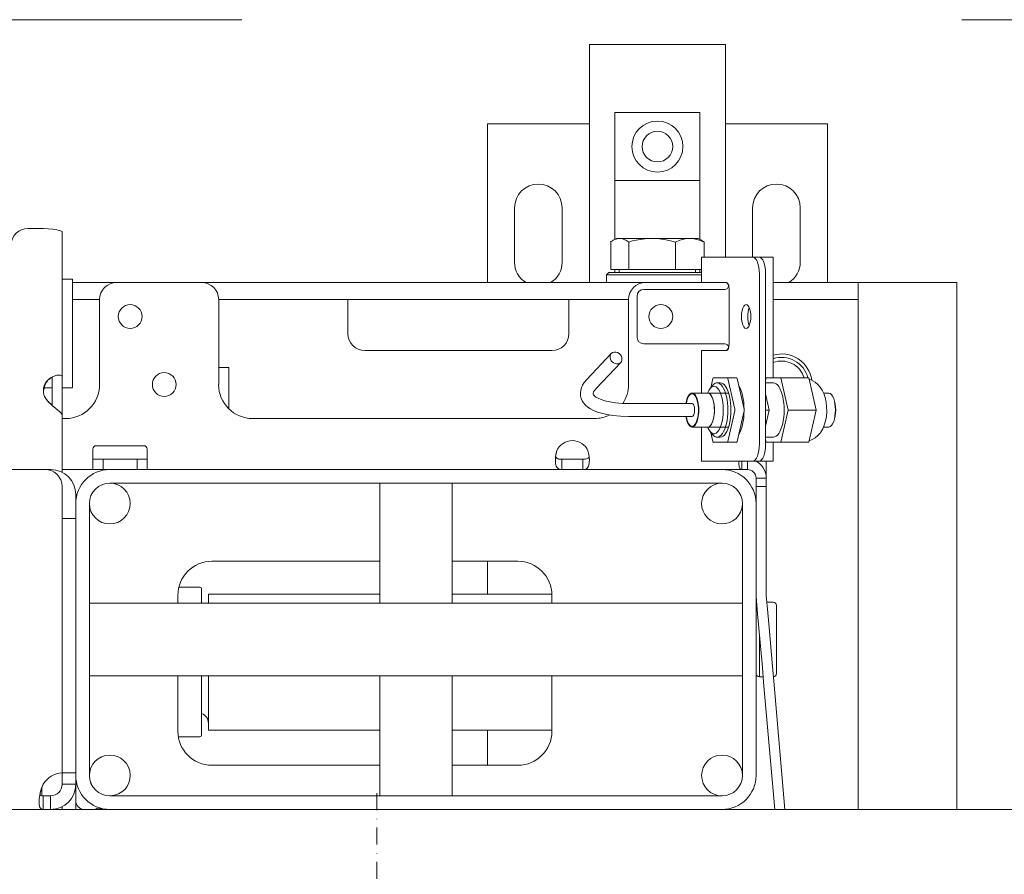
# Model space of a CAD drawing. Header units: millimetres. Extents: x -70269 to 35056, y -51814 to 48966.
# Tile 146 of 220: x -37180 to -36891, y 32529 to 32780. Entities that reach past the tile are written whole.
import ezdxf

# ---------------------------------------------------------------- set-up
doc = ezdxf.new("R2010")
doc.units = ezdxf.units.MM
doc.linetypes.add('DASHDOT', pattern=[1, 0.5, -0.25, 0, -0.25])
doc.linetypes.add('Przerywana podwójnie', pattern=[109.361107, 52.916665, -21.166666, 14.111111, -21.166666])
doc.layers.add('00 - nowa technologia myjni_Nr_pióra__95', color=7, linetype='Continuous', lineweight=20, true_color=0x7c7c7c)
doc.layers.add('410-K Osie główne_Nr_pióra__95', color=7, linetype='Continuous', lineweight=20, true_color=0x7c7c7c)
doc.layers.add('XREF', color=8, linetype='Continuous', lineweight=9)

# ---------------------------------------------------------------- blocks, each defined once
blk = doc.blocks.new('parter 2025.10.15')
at = {"layer": '00 - nowa technologia myjni_Nr_pióra__95', "color": 8, "linetype": 'Continuous', "lineweight": 5}
for p, q in [((144.769, 2733.076), (145.519, 2733.076)), ((144.769, 2733.076), (144.769, 2726.076)), ((148.019, 2733.076), (145.519, 2733.076)), ((148.019, 2733.076), (148.768, 2733.076)), ((148.768, 2733.076), (148.768, 2726.826)), ((145.519, 2729.076), (145.519, 2731.076)), ((148.019, 2731.076), (145.519, 2731.076)), ((148.019, 2729.076), (148.019, 2731.076)), ((144.769, 2730.747), (141.769, 2730.747)), ((141.769, 2730.747), (141.769, 2726.076)), ((151.769, 2730.747), (148.768, 2730.747)), ((151.769, 2730.747), (151.769, 2726.076)), ((148.019, 2729.076), (145.519, 2729.076)), ((145.519, 2729.076), (145.519, 2727.347)), ((148.019, 2729.076), (148.019, 2727.347)), ((142.569, 2726.676), (142.569, 2728.275)), ((143.969, 2728.275), (143.969, 2726.676)), ((149.568, 2726.826), (149.568, 2728.275)), ((150.968, 2728.275), (150.968, 2726.676)), ((128.268, 2727.666), (128.719, 2727.666)), ((129.269, 2727.576), (129.269, 2723.304)), ((145.395, 2726.456), (145.395, 2727.268)), ((145.569, 2727.376), (145.47, 2727.319)), ((145.569, 2727.376), (145.659, 2727.376)), ((145.659, 2727.376), (146.611, 2727.376)), ((145.924, 2726.456), (145.924, 2727.268)), ((146.611, 2727.376), (146.639, 2727.376)), ((146.611, 2727.376), (146.639, 2727.375)), ((146.639, 2727.376), (147.72, 2727.376)), ((147.298, 2726.456), (147.298, 2727.268)), ((147.72, 2727.376), (147.968, 2727.376)), ((147.968, 2727.376), (148.067, 2727.319)), ((148.142, 2726.826), (148.142, 2727.268)), ((148.097, 2726.826), (148.065, 2726.826)), ((148.065, 2726.826), (148.065, 2726.076)), ((148.097, 2726.826), (149.572, 2726.826)), ((149.756, 2726.826), (149.572, 2726.826)), ((149.756, 2726.826), (149.778, 2726.826)), ((150.168, 2726.826), (149.778, 2726.826)), ((150.168, 2726.826), (150.168, 2723.275)), ((145.343, 2726.376), (145.269, 2726.301)), ((145.452, 2726.301), (145.269, 2726.301)), ((145.269, 2726.301), (145.269, 2726.076)), ((145.518, 2726.376), (145.343, 2726.376)), ((145.395, 2726.456), (145.924, 2726.456)), ((148.065, 2726.301), (145.452, 2726.301)), ((148.065, 2726.376), (145.518, 2726.376)), ((145.519, 2726.456), (145.519, 2726.376)), ((145.644, 2726.376), (145.644, 2726.456)), ((145.924, 2726.456), (147.298, 2726.456)), ((147.298, 2726.456), (148.065, 2726.456)), ((147.893, 2726.376), (147.893, 2726.456)), ((148.019, 2726.456), (148.019, 2726.376)), ((149.767, 2726.326), (149.767, 2721.326)), ((149.951, 2726.326), (149.951, 2721.326)), ((129.269, 2726.176), (129.568, 2726.176)), ((129.568, 2726.176), (129.568, 2722.976)), ((129.568, 2726.076), (129.669, 2726.076)), ((129.669, 2726.076), (130.857, 2726.076)), ((133.369, 2726.076), (130.869, 2726.076)), ((133.369, 2726.076), (146.418, 2726.076)), ((146.418, 2726.076), (148.097, 2726.076)), ((148.065, 2726.076), (148.097, 2726.076)), ((148.097, 2726.076), (148.8, 2726.076)), ((148.266, 2726.076), (148.456, 2726.076)), ((150.168, 2726.076), (151.669, 2726.076)), ((151.669, 2726.076), (152.668, 2726.076)), ((152.668, 2726.076), (152.668, 2725.576)), ((154.669, 2726.076), (152.668, 2726.076)), ((154.669, 2726.076), (155.569, 2726.076)), ((155.569, 2710.576), (155.569, 2726.076)), ((146.169, 2724.476), (146.169, 2725.676)), ((148.756, 2725.876), (146.369, 2725.876)), ((148.878, 2725.876), (148.878, 2724.276)), ((129.568, 2725.576), (129.669, 2725.576)), ((130.368, 2725.576), (129.669, 2725.576)), ((130.369, 2725.576), (130.369, 2723.076)), ((145.918, 2725.576), (133.868, 2725.576)), ((133.869, 2723.076), (133.869, 2725.576)), ((137.668, 2725.576), (137.668, 2725.136)), ((144.169, 2725.576), (144.169, 2725.136)), ((145.919, 2723.076), (145.919, 2725.576)), ((151.669, 2725.576), (150.168, 2725.576)), ((151.669, 2725.576), (152.668, 2725.576)), ((152.668, 2725.576), (152.668, 2725.136)), ((137.668, 2725.136), (137.668, 2724.575)), ((144.169, 2725.136), (144.169, 2724.575)), ((152.668, 2725.136), (152.668, 2710.576)), ((146.369, 2724.276), (148.756, 2724.276)), ((138.168, 2724.076), (143.669, 2724.076)), ((144.691, 2723.222), (145.412, 2723.988)), ((148.065, 2724.076), (148.097, 2724.076)), ((148.065, 2724.076), (148.065, 2722.826)), ((148.8, 2724.076), (148.097, 2724.076)), ((144.967, 2722.961), (145.689, 2723.728)), ((133.869, 2723.576), (134.169, 2723.576)), ((134.169, 2723.576), (134.169, 2723.076)), ((128.969, 2723.293), (128.969, 2722.732)), ((129.269, 2723.304), (129.269, 2722.732)), ((133.869, 2723.074), (133.869, 2723.076)), ((134.169, 2723.076), (134.169, 2722.362)), ((148.317, 2722.959), (148.393, 2723.05)), ((148.398, 2723.251), (148.337, 2722.983)), ((148.821, 2723.275), (148.414, 2723.275)), ((148.526, 2723.126), (148.618, 2723.126)), ((148.821, 2723.275), (149.097, 2723.275)), ((148.837, 2723.251), (149.041, 2722.351)), ((149.114, 2723.251), (149.317, 2722.351)), ((149.968, 2723.275), (149.951, 2723.201)), ((149.951, 2723.126), (150.182, 2723.126)), ((150.397, 2723.275), (149.968, 2723.275)), ((150.397, 2723.275), (150.611, 2722.326)), ((150.397, 2723.275), (151.226, 2723.275)), ((151.226, 2723.275), (151.333, 2722.801)), ((128.719, 2722.826), (128.719, 2722.826)), ((128.969, 2722.976), (128.736, 2722.976)), ((128.737, 2722.976), (128.969, 2722.976)), ((129.568, 2722.976), (129.268, 2722.976)), ((129.269, 2722.976), (129.568, 2722.976)), ((148.249, 2722.826), (147.789, 2722.826)), ((148.862, 2722.826), (148.249, 2722.826)), ((149.951, 2722.802), (150.059, 2722.326)), ((151.333, 2722.801), (151.44, 2722.326)), ((151.808, 2722.826), (151.653, 2722.826)), ((128.967, 2722.469), (128.969, 2722.467)), ((128.969, 2722.732), (128.969, 2722.467)), ((129.269, 2722.732), (129.269, 2722.143)), ((147.789, 2722.516), (145.948, 2722.516)), ((149.041, 2722.301), (148.837, 2721.4)), ((149.317, 2722.301), (149.114, 2721.4)), ((150.059, 2722.326), (149.951, 2721.85)), ((149.951, 2722.326), (150.059, 2722.326)), ((150.611, 2722.326), (150.397, 2721.376)), ((150.611, 2722.326), (151.44, 2722.326)), ((151.44, 2722.326), (151.333, 2721.851)), ((129.269, 2722.16), (129.269, 2722.162)), ((129.269, 2722.16), (129.269, 2720.493)), ((129.368, 2722.075), (129.269, 2722.075)), ((144.919, 2722.075), (134.868, 2722.075)), ((147.789, 2722.136), (145.948, 2722.136)), ((148.249, 2721.826), (147.789, 2721.826)), ((148.065, 2721.826), (148.065, 2720.825)), ((148.862, 2721.826), (148.249, 2721.826)), ((148.317, 2721.692), (148.393, 2721.601)), ((148.337, 2721.668), (148.398, 2721.4)), ((151.333, 2721.851), (151.226, 2721.376)), ((151.808, 2721.826), (151.653, 2721.826)), ((148.821, 2721.376), (148.414, 2721.376)), ((148.526, 2721.526), (148.618, 2721.526)), ((148.821, 2721.376), (149.097, 2721.376)), ((149.951, 2721.526), (150.182, 2721.526)), ((149.951, 2721.45), (149.968, 2721.376)), ((150.397, 2721.376), (149.968, 2721.376)), ((150.168, 2721.376), (150.168, 2720.825)), ((150.397, 2721.376), (151.226, 2721.376)), ((129.269, 2721.076), (129.269, 2720.493)), ((130.168, 2721.126), (130.168, 2721.176)), ((130.168, 2720.576), (130.168, 2721.126)), ((131.669, 2721.276), (130.269, 2721.276)), ((131.769, 2721.126), (131.769, 2721.176)), ((131.769, 2720.576), (131.769, 2721.126)), ((144.727, 2721.126), (144.727, 2721.125)), ((130.168, 2720.876), (130.269, 2720.876)), ((130.269, 2720.876), (130.369, 2720.876)), ((130.468, 2720.876), (130.369, 2720.876)), ((130.468, 2720.876), (130.468, 2720.576)), ((130.569, 2720.876), (130.468, 2720.876)), ((131.369, 2720.876), (130.569, 2720.876)), ((131.469, 2720.876), (131.369, 2720.876)), ((131.469, 2720.876), (131.469, 2720.576)), ((131.469, 2720.876), (131.568, 2720.876)), ((131.568, 2720.876), (131.669, 2720.876)), ((131.669, 2720.876), (131.769, 2720.876)), ((143.962, 2720.576), (143.962, 2720.876)), ((143.962, 2720.876), (144.269, 2720.876)), ((144.269, 2720.876), (144.575, 2720.876)), ((144.575, 2720.576), (144.575, 2720.876)), ((148.065, 2720.825), (148.097, 2720.825)), ((149.572, 2720.825), (148.097, 2720.825)), ((148.266, 2720.825), (148.456, 2720.825)), ((149.254, 2720.576), (149.254, 2720.825)), ((149.418, 2720.576), (149.418, 2720.825)), ((149.756, 2720.825), (149.572, 2720.825)), ((149.669, 2720.825), (149.669, 2720.815)), ((149.778, 2720.825), (149.756, 2720.825)), ((149.778, 2720.825), (150.168, 2720.825)), ((149.969, 2720.326), (149.969, 2720.825)), ((128.768, 2720.576), (97.809, 2720.576)), ((128.769, 2720.576), (128.929, 2720.576)), ((130.168, 2720.576), (129.269, 2720.576)), ((130.168, 2720.576), (130.269, 2720.576)), ((130.269, 2720.576), (130.369, 2720.576)), ((130.468, 2720.576), (130.369, 2720.576)), ((130.569, 2720.576), (130.468, 2720.576)), ((130.646, 2720.576), (130.569, 2720.576)), ((130.668, 2720.576), (148.669, 2720.576)), ((149.254, 2720.576), (148.669, 2720.576)), ((149.254, 2720.576), (149.418, 2720.576)), ((130.668, 2720.175), (148.669, 2720.175)), ((138.604, 2716.641), (138.604, 2720.175)), ((140.733, 2716.641), (140.733, 2720.175)), ((140.733, 2716.641), (140.733, 2720.175)), ((149.669, 2720.326), (149.969, 2720.326)), ((149.669, 2720.326), (149.669, 2720.075)), ((149.969, 2720.326), (149.969, 2720.225)), ((149.969, 2720.326), (149.969, 2720.075)), ((129.269, 2720.076), (129.269, 2711.654)), ((149.669, 2719.424), (149.669, 2720.075)), ((149.669, 2720.075), (149.969, 2720.075)), ((149.969, 2719.424), (149.969, 2720.075)), ((129.669, 2719.835), (129.669, 2719.577)), ((129.669, 2719.575), (129.669, 2711.576)), ((130.069, 2719.575), (130.069, 2711.576)), ((149.269, 2711.576), (149.269, 2719.575)), ((149.669, 2711.576), (149.669, 2719.575)), ((149.669, 2719.424), (149.669, 2718.991)), ((149.969, 2719.424), (149.969, 2718.991)), ((129.269, 2719.135), (129.669, 2719.135)), ((149.669, 2717.837), (149.669, 2718.991)), ((149.969, 2717.837), (149.969, 2718.991)), ((133.669, 2717.876), (138.603, 2717.876)), ((138.603, 2717.876), (133.669, 2717.876)), ((140.733, 2717.876), (142.668, 2717.876)), ((142.668, 2717.876), (140.733, 2717.876)), ((141.769, 2717.876), (141.769, 2716.913)), ((149.669, 2717.837), (149.669, 2717.404)), ((149.969, 2717.837), (149.969, 2717.404)), ((149.669, 2716.892), (149.669, 2717.404)), ((149.969, 2716.892), (149.969, 2717.404)), ((132.697, 2717.113), (133.318, 2717.113)), ((133.369, 2717.063), (133.369, 2716.641)), ((132.668, 2716.641), (132.668, 2716.876)), ((133.568, 2716.913), (138.603, 2716.913)), ((133.568, 2716.641), (133.568, 2716.913)), ((140.733, 2716.913), (143.668, 2716.913)), ((143.669, 2716.641), (143.669, 2716.876)), ((143.669, 2716.876), (143.669, 2716.641)), ((149.671, 2716.844), (149.715, 2716.335)), ((149.969, 2716.87), (150.014, 2716.361)), ((149.986, 2716.676), (150.168, 2716.676)), ((149.269, 2716.641), (130.069, 2716.641)), ((149.669, 2714.575), (149.669, 2716.576)), ((150.269, 2716.576), (150.269, 2714.575)), ((149.715, 2716.335), (149.753, 2715.904)), ((150.014, 2716.361), (150.052, 2715.93)), ((149.753, 2715.904), (149.854, 2714.753)), ((150.052, 2715.93), (150.152, 2714.779)), ((149.769, 2714.476), (149.769, 2715.726)), ((149.854, 2714.753), (149.891, 2714.322)), ((150.152, 2714.779), (150.19, 2714.348)), ((149.269, 2714.511), (130.069, 2714.511)), ((138.604, 2714.511), (130.069, 2714.511)), ((132.668, 2712.876), (132.668, 2714.511)), ((133.369, 2714.511), (133.369, 2712.763)), ((133.568, 2712.913), (133.568, 2714.511)), ((138.604, 2710.976), (138.604, 2714.511)), ((140.733, 2710.976), (140.733, 2714.511)), ((140.733, 2710.976), (140.733, 2714.511)), ((149.269, 2714.511), (140.733, 2714.511)), ((143.669, 2712.876), (143.669, 2714.511)), ((143.669, 2714.511), (143.669, 2712.876)), ((149.878, 2714.476), (149.769, 2714.476)), ((149.891, 2714.322), (150.219, 2710.576)), ((150.19, 2714.348), (150.52, 2710.576)), ((133.568, 2712.913), (138.603, 2712.913)), ((140.733, 2712.913), (143.669, 2712.913)), ((141.769, 2712.913), (141.769, 2711.876)), ((132.682, 2712.713), (133.318, 2712.713)), ((138.603, 2711.876), (133.669, 2711.876)), ((142.668, 2711.876), (140.733, 2711.876)), ((129.269, 2711.65), (129.269, 2711.654)), ((129.269, 2711.65), (129.269, 2711.316)), ((129.269, 2711.65), (129.669, 2711.65)), ((129.669, 2711.576), (129.669, 2711.316)), ((129.669, 2710.576), (129.669, 2711.571)), ((128.669, 2710.978), (128.669, 2711.225)), ((129.269, 2711.316), (129.669, 2711.316)), ((128.929, 2710.976), (128.704, 2710.976)), ((128.704, 2710.976), (128.704, 2710.576)), ((128.929, 2710.976), (128.929, 2710.576)), ((148.669, 2710.976), (130.668, 2710.976)), ((129.269, 2710.658), (129.269, 2710.576)), ((130.27, 2710.61), (130.267, 2710.576)), ((130.27, 2710.61), (130.664, 2710.576)), ((89.518, 2710.576), (324.469, 2710.576)), ((128.704, 2710.576), (98.333, 2710.576)), ((128.929, 2710.576), (128.704, 2710.576)), ((148.669, 2710.576), (130.668, 2710.576))]:
    blk.add_line(p, q, dxfattribs=at)
at = {"layer": '00 - nowa technologia myjni_Nr_pióra__95', "color": 8, "linetype": 'DASHDOT', "lineweight": 5}
blk.add_line((138.519, 2711.051), (138.519, 2585.601), dxfattribs=at)
at = {"layer": '00 - nowa technologia myjni_Nr_pióra__95', "color": 8, "linetype": 'Continuous', "lineweight": 5}
for points in [[(128.719, 2727.666), (128.855, 2727.661), (128.99, 2727.648), (129.111, 2727.627), (129.192, 2727.606), (129.246, 2727.587), (129.269, 2727.576)], [(145.47, 2727.319), (145.512, 2727.341), (145.552, 2727.357), (145.607, 2727.371), (145.659, 2727.376)], [(145.659, 2727.376), (145.712, 2727.371), (145.766, 2727.357), (145.841, 2727.323), (145.924, 2727.268)], [(145.924, 2727.268), (146.036, 2727.299), (146.14, 2727.323), (146.333, 2727.357), (146.474, 2727.371), (146.611, 2727.376)], [(146.639, 2727.375), (146.76, 2727.37), (146.885, 2727.357), (147.015, 2727.337), (147.15, 2727.308), (147.298, 2727.268)], [(147.298, 2727.268), (147.43, 2727.323), (147.549, 2727.357), (147.636, 2727.371), (147.72, 2727.376)], [(147.72, 2727.376), (147.804, 2727.371), (147.891, 2727.357), (148.009, 2727.323), (148.142, 2727.268)], [(128.719, 2722.968), (128.725, 2723.005), (128.736, 2723.042), (128.768, 2723.109), (128.813, 2723.171), (128.867, 2723.225), (128.904, 2723.255), (128.943, 2723.28), (128.987, 2723.304), (129.032, 2723.324), (129.113, 2723.348), (129.164, 2723.354), (129.207, 2723.354)], [(129.062, 2723.332), (128.979, 2723.298), (128.91, 2723.256), (128.848, 2723.2), (128.804, 2723.144), (128.768, 2723.076), (128.757, 2723.047)], [(129.207, 2723.354), (129.241, 2723.344), (129.261, 2723.328), (129.269, 2723.304)], [(144.691, 2723.222), (144.62, 2723.137), (144.569, 2723.058), (144.534, 2722.981), (144.513, 2722.908), (144.503, 2722.83), (144.507, 2722.749), (144.508, 2722.741)], [(151.235, 2723.236), (151.321, 2723.198), (151.406, 2723.144), (151.483, 2723.079), (151.553, 2722.999), (151.611, 2722.91), (151.66, 2722.808), (151.7, 2722.691), (151.729, 2722.56), (151.745, 2722.421), (151.748, 2722.281), (151.736, 2722.14), (151.712, 2722.005), (151.676, 2721.883), (151.629, 2721.775), (151.572, 2721.679), (151.565, 2721.67)], [(144.967, 2722.961), (144.919, 2722.903), (144.894, 2722.858), (144.883, 2722.822), (144.883, 2722.802)], [(144.883, 2722.802), (144.894, 2722.776), (144.917, 2722.746), (144.963, 2722.708), (145.023, 2722.673), (145.114, 2722.632), (145.227, 2722.596), (145.374, 2722.563), (145.537, 2722.538), (145.735, 2722.521), (145.948, 2722.516)], [(128.752, 2722.725), (128.788, 2722.661), (128.834, 2722.6), (128.876, 2722.554), (128.969, 2722.467)], [(128.752, 2722.725), (128.773, 2722.685), (128.798, 2722.647), (128.837, 2722.597), (128.879, 2722.55), (128.941, 2722.491), (128.984, 2722.454), (129.069, 2722.384), (129.154, 2722.312), (129.192, 2722.278), (129.236, 2722.23), (129.258, 2722.197), (129.268, 2722.168), (129.269, 2722.16)], [(144.508, 2722.741), (144.528, 2722.663), (144.558, 2722.598), (144.596, 2722.538), (144.646, 2722.48), (144.72, 2722.415), (144.801, 2722.361), (144.89, 2722.314), (145.003, 2722.268), (145.127, 2722.23), (145.285, 2722.193), (145.463, 2722.165), (145.681, 2722.144), (145.914, 2722.136), (145.948, 2722.136)], [(151.235, 2721.415), (151.323, 2721.455), (151.407, 2721.508), (151.485, 2721.575), (151.55, 2721.649), (151.565, 2721.67)], [(143.768, 2720.849), (143.773, 2720.939), (143.787, 2721.032), (143.81, 2721.126)], [(144.769, 2720.849), (144.764, 2720.939), (144.75, 2721.032), (144.727, 2721.126)], [(143.768, 2720.849), (143.771, 2720.794), (143.777, 2720.744), (143.784, 2720.709), (143.795, 2720.678), (143.81, 2720.647), (143.83, 2720.621), (143.851, 2720.603), (143.876, 2720.59), (143.906, 2720.581), (143.939, 2720.576)], [(143.962, 2720.876), (143.888, 2720.88), (143.857, 2720.886), (143.827, 2720.897), (143.803, 2720.914), (143.787, 2720.933), (143.775, 2720.956)], [(143.775, 2720.956), (143.79, 2720.929), (143.812, 2720.907), (143.842, 2720.891), (143.871, 2720.883), (143.903, 2720.878), (143.962, 2720.876)], [(144.575, 2720.876), (144.649, 2720.88), (144.68, 2720.886), (144.71, 2720.897), (144.734, 2720.914), (144.75, 2720.933), (144.762, 2720.956)], [(144.598, 2720.576), (144.626, 2720.579), (144.651, 2720.586), (144.681, 2720.6), (144.706, 2720.62), (144.727, 2720.648), (144.741, 2720.675), (144.752, 2720.707), (144.761, 2720.751), (144.767, 2720.799), (144.769, 2720.849)], [(149.166, 2720.737), (149.171, 2720.672), (149.176, 2720.644), (149.185, 2720.622), (149.196, 2720.603), (149.209, 2720.589), (149.229, 2720.579), (149.254, 2720.576)], [(128.588, 2710.792), (128.592, 2710.886), (128.606, 2710.988), (128.629, 2711.095), (128.661, 2711.204), (128.704, 2711.316)], [(128.704, 2711.316), (128.665, 2711.214), (128.633, 2711.11), (128.61, 2711.007)], [(128.704, 2710.976), (128.672, 2710.978), (128.644, 2710.984), (128.625, 2710.994), (128.61, 2711.007)], [(128.61, 2711.007), (128.625, 2710.994), (128.644, 2710.984), (128.672, 2710.978), (128.704, 2710.976)], [(128.704, 2710.576), (128.666, 2710.582), (128.636, 2710.602), (128.613, 2710.635), (128.598, 2710.682), (128.59, 2710.733), (128.588, 2710.792)]]:
    blk.add_lwpolyline(points, dxfattribs=at)
for centre, radius in [((146.769, 2730.076), 0.75), ((146.769, 2730.076), 0.45), ((131.268, 2725.076), 0.35), ((146.868, 2725.076), 0.35), ((132.269, 2723.076), 0.35), ((130.668, 2719.575), 0.6)]:
    blk.add_circle(centre, radius, dxfattribs=at)
for centre, radius, start, end in [((143.268, 2728.275), 0.7, 0, 180), ((150.269, 2728.275), 0.7, 0, 180), ((145.84, 2726.685), 0.734, 120.299, 127.3696), ((147.697, 2726.685), 0.734, 52.6304, 59.701), ((143.268, 2726.676), 0.7, 180, 238.9948), ((143.268, 2726.676), 0.7, 301.0046, 0), ((150.269, 2726.676), 0.7, 301.0046, 0), ((130.869, 2725.576), 0.5, 90, 180), ((133.369, 2725.576), 0.5, 0, 90), ((146.418, 2725.576), 0.5, 90, 180), ((148.756, 2725.976), 0.1, 270, 90), ((146.369, 2725.676), 0.2, 90, 180), ((146.868, 2725.076), 0.35, 90, 180), ((138.168, 2724.575), 0.5, 180, 270), ((143.669, 2724.575), 0.5, 270, 0), ((146.369, 2724.476), 0.2, 180, 270), ((148.756, 2724.176), 0.1, 270, 90), ((150.419, 2723.076), 0.9, 8.2159, 106.1284), ((150.419, 2723.076), 0.9, 8.2159, 106.1283), ((150.419, 2723.076), 0.8, 14.4756, 108.211), ((150.419, 2723.076), 0.692, 16.803, 111.188), ((129.606, 2722.764), 0.894, 161.5366, 172.6715), ((129.368, 2723.076), 1, 270, 0), ((134.868, 2723.076), 1, 180, 270), ((144.919, 2723.076), 1, 326.2801, 0), ((129.639, 2722.758), 0.929, 166.4359, 172.5484), ((129.13, 2722.906), 0.419, 191.082, 205.6665), ((129.13, 2722.906), 0.419, 191.0827, 205.6661), ((129.13, 2722.906), 0.419, 191.0827, 205.6661), ((129.13, 2722.906), 0.419, 191.082, 205.6665), ((129.639, 2722.758), 0.929, 166.4379, 172.5489), ((129.639, 2722.758), 0.929, 166.4379, 172.5489), ((129.23, 2722.954), 0.53, 205.6245, 215.0862), ((151.011, 2722.326), 1, 340.1909, 19.8103), ((144.919, 2723.076), 1, 270, 296.3023), ((144.269, 2720.926), 0.5, 23.5782, 156.4218), ((130.269, 2721.176), 0.1, 90, 180), ((131.669, 2721.176), 0.1, 0, 90), ((144.779, 2720.837), 1.011, 163.4144, 173.2173), ((149.924, 2720.732), 0.758, 172.9308, 179.6675), ((149.418, 2720.326), 0.55, 0, 65.3801), ((128.768, 2720.076), 0.5, 0, 90), ((128.929, 2719.835), 0.74, 0, 90), ((130.668, 2719.575), 1, 90, 180), ((148.669, 2719.575), 1, 0, 90), ((149.418, 2720.326), 0.25, 0, 90), ((130.668, 2719.575), 0.6, 90, 180), ((148.669, 2719.575), 0.6, 90, 357.9411), ((148.669, 2719.575), 0.6, 0, 90), ((129.119, 2719.826), 0.55, 0, 1.0419), ((133.669, 2716.876), 1, 90, 180), ((142.668, 2716.876), 1, 0, 90), ((142.668, 2716.876), 1, 0, 90), ((133.318, 2717.063), 0.05, 0, 90), ((133.268, 2716.713), 0.3, 346.0229, 0), ((150.219, 2716.892), 0.55, 180, 185), ((150.219, 2716.892), 0.25, 180, 185), ((150.168, 2716.576), 0.1, 0, 90), ((149.769, 2716.576), 0.1, 142.7926, 180), ((149.769, 2714.575), 0.1, 180, 270), ((150.168, 2714.575), 0.1, 275.9778, 0), ((133.268, 2713.113), 0.3, 0, 70.529), ((133.669, 2712.876), 1, 180, 270), ((133.318, 2712.763), 0.05, 270, 0), ((142.668, 2712.876), 1, 270, 0), ((130.668, 2711.576), 0.6, 272.0402, 270), ((148.669, 2711.576), 0.6, 0, 270), ((129.328, 2710.917), 0.74, 94.5717, 147.3732), ((130.668, 2711.576), 1, 180, 270), ((130.668, 2711.576), 0.6, 180, 270), ((148.669, 2711.576), 0.6, 270, 0), ((148.669, 2711.576), 1, 270, 0), ((128.929, 2711.316), 0.34, 270, 0), ((128.929, 2711.316), 0.74, 270, 0), ((129.919, 2710.825), 0.25, 180, 267.6353)]:
    blk.add_arc(centre, radius, start, end, dxfattribs=at)
for centre, major_axis, ratio, start_param, end_param in [((128.268, 2727.189), (-0.5, 0), 0.953717, 4.712389, 6.283185), ((149.572, 2726.326), (0, 0.5), 0.390731, 4.712389, 6.283185), ((149.756, 2726.326), (0, 0.5), 0.390731, 4.712389, 6.283185), ((148.8, 2725.876), (0, -0.2), 0.390731, 1.570796, 3.141593), ((149.377, 2725.076), (0, 0.35), 0.390731, 0, 3.141593), ((149.377, 2725.076), (0, 0.35), 0.390731, 4.712389, 6.283185), ((149.377, 2725.076), (0, -0.35), 0.390731, 0, 1.570796), ((149.561, 2725.076), (0, 0.35), 0.390731, 0.738252, 2.40345), ((148.8, 2724.276), (0, -0.2), 0.390731, 0, 1.570796), ((145.551, 2723.858), (-0.138, 0.13), 0.850296, 6.28315, 9.424743), ((145.551, 2723.858), (-0.138, 0.13), 0.850296, 3.978246, 6.28315), ((145.551, 2723.858), (-0.138, 0.13), 0.850296, 3.141558, 3.978246), ((148.433, 2722.326), (0, -0.7), 0.390731, 5.844785, 9.863178), ((148.526, 2722.326), (0, -0.8), 0.390731, 3.141593, 3.579993), ((148.414, 2723.226), (0, -0.05), 0.390731, 3.141593, 4.18879), ((148.526, 2722.326), (0, -0.8), 0.390731, 0, 3.141593), ((148.618, 2722.326), (0, -0.8), 0.390731, 0, 3.141593), ((148.821, 2723.226), (0, -0.05), 0.390731, 2.094395, 3.141593), ((149.097, 2723.226), (0, -0.05), 0.390731, 2.094395, 3.141593), ((148.986, 2722.326), (0, -0.85), 0.390731, 1.593567, 2.594223), ((150.182, 2722.326), (0, -0.8), 0.390731, 0, 3.141593), ((129.314, 2722.897), (-0.6, 0), 0.953717, 6.15836, 6.283185), ((129.314, 2722.897), (-0.6, 0), 0.953717, 0, 0.124818), ((129.314, 2722.807), (-0.6, 0), 0.953717, 6.15836, 6.204364), ((129.314, 2722.807), (-0.6, 0), 0.953717, 6.15836, 6.204295), ((129.314, 2722.807), (-0.6, 0), 0.953717, 6.15836, 6.204295), ((129.314, 2722.807), (-0.6, 0), 0.953717, 6.15836, 6.205839), ((129.314, 2722.897), (-0.6, 0), 0.953717, 0.077154, 0.124818), ((129.314, 2722.897), (-0.6, 0), 0.953717, 0.078892, 0.124818), ((129.314, 2722.897), (-0.6, 0), 0.953717, 0.078892, 0.124818), ((147.789, 2722.326), (0, -0.5), 0.390731, 3.14163, 4.322594), ((147.789, 2722.326), (0, -0.48), 0.390731, 3.14163, 4.305414), ((147.789, 2722.326), (0, -0.48), 0.390731, 3.14163, 4.305414), ((147.789, 2722.326), (0, -0.5), 0.390731, 0.000037, 3.14163), ((147.789, 2722.326), (0, -0.48), 0.390731, 1.463891, 3.14163), ((147.789, 2722.326), (0, -0.48), 0.390731, 0.000037, 3.14163), ((148.433, 2722.326), (0, -0.7), 0.390731, 3.579993, 3.916807), ((148.249, 2722.326), (0, -0.5), 0.390731, 3.034687, 3.141552), ((148.249, 2722.326), (0, 0.5), 0.390731, 3.14163, 6.283223), ((148.249, 2722.326), (0, -0.5), 0.390731, 6.283144, 9.317873), ((151.808, 2722.326), (0, -0.5), 0.390731, 2.315583, 3.141552), ((147.789, 2722.326), (0, -0.19), 0.390731, 1.963891, 3.141988), ((151.808, 2722.326), (0, -0.5), 0.390731, 0.826064, 2.315583), ((147.789, 2722.326), (0, -0.19), 0.390731, 0.000396, 1.963891), ((147.789, 2722.326), (0, -0.48), 0.390731, 0.000037, 1.463891), ((149.024, 2722.326), (0, -0.05), 0.390731, 1.047198, 2.094395), ((148.986, 2722.326), (0, 0.85), 0.390731, 3.689104, 4.689619), ((149.3, 2722.326), (0, -0.05), 0.390731, 1.047198, 2.094395), ((147.789, 2722.326), (0, -0.5), 0.390731, 5.102186, 6.283223), ((147.789, 2722.326), (0, -0.48), 0.390731, 5.119366, 6.283223), ((147.789, 2722.326), (0, -0.48), 0.390731, 5.119366, 6.283223), ((151.808, 2722.326), (0, -0.5), 0.390731, 6.283144, 7.109249), ((148.433, 2722.326), (0, -0.7), 0.390731, 5.50728, 5.844785), ((148.526, 2722.326), (0, -0.8), 0.390731, 5.844785, 6.283185), ((148.414, 2721.425), (0, -0.05), 0.390731, 5.235988, 6.283185), ((148.821, 2721.425), (0, -0.05), 0.390731, 0, 1.047198), ((149.097, 2721.425), (0, -0.05), 0.390731, 0, 1.047198), ((149.572, 2721.326), (0, 0.5), 0.390731, 3.141593, 4.712389), ((149.756, 2721.326), (0, 0.5), 0.390731, 3.141593, 4.712389)]:
    blk.add_ellipse(centre, major_axis=major_axis, ratio=ratio, start_param=start_param, end_param=end_param, dxfattribs=at)
at = {"layer": '410-K Osie główne_Nr_pióra__95', "color": 8, "linetype": 'Przerywana podwójnie', "lineweight": 5}
blk.add_line((-63.001, 2733.809), (1039.917, 2733.809), dxfattribs=at)

msp = doc.modelspace()

# ---------------------------------------------------------------- block references
at = {"layer": 'XREF', "xscale": 10, "yscale": 10, "zscale": 10}
msp.add_blockref('parter 2025.10.15', (-38460.61, 5442.28), dxfattribs=at)

doc.saveas('drawing.dxf')
